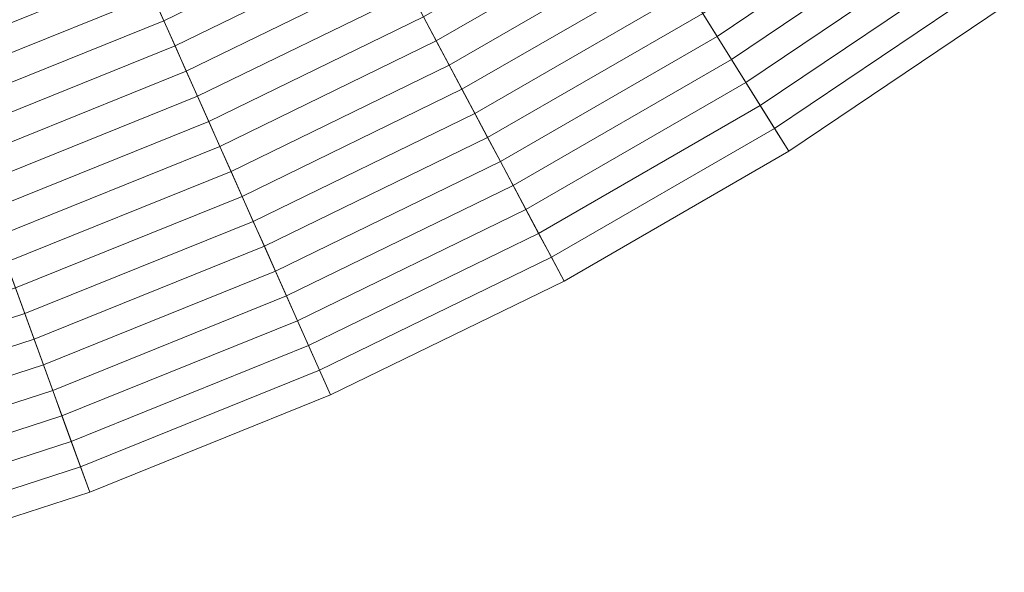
# Model space of a CAD drawing. Header units: centimetres. Extents: x -3.01 to 4.18, y -5.46 to 1.74.
# Tile 245 of 256: x 1.75 to 2.7, y -5.32 to -4.78. Entities that reach past the tile are written whole.
import ezdxf

# ---------------------------------------------------------------- set-up
doc = ezdxf.new("R2010")
doc.units = ezdxf.units.CM
doc.header["$LTSCALE"] = 2.54
doc.layers.add('Lucido design-1', color=7, linetype='Continuous')

# ---------------------------------------------------------------- blocks, each defined once
blk = doc.blocks.new('Gruppo-1')
at = {"color": 142, "linetype": 'Continuous', "lineweight": 9}
for points in [[(1.57828, -5.31968, 37.29766), (1.81716, -5.24206, 37.29766), (0.5871, -1.86249, 37.29766), (0.58696, -1.86254, 37.29766)], [(1.81716, -5.24206, 37.29766), (2.05005, -5.14797, 37.29766), (0.58724, -1.86244, 37.29766), (0.5871, -1.86249, 37.29766)], [(2.05005, -5.14797, 37.29766), (2.27581, -5.03786, 37.29766), (0.58738, -1.86237, 37.29766), (0.58724, -1.86244, 37.29766)], [(2.27581, -5.03786, 37.29766), (2.49334, -4.91227, 37.29766), (0.58751, -1.86229, 37.29766), (0.58738, -1.86237, 37.29766)], [(2.49334, -4.91227, 37.29766), (2.70158, -4.77181, 37.29766), (0.58763, -1.86221, 37.29766), (0.58751, -1.86229, 37.29766)], [(2.40994, -4.77879, 37.59791), (2.60907, -4.64448, 37.59791), (2.62455, -4.66579, 37.58536), (2.42389, -4.80113, 37.58536)], [(1.87794, -4.7614, 37.71837), (2.07716, -4.66424, 37.71837), (2.08972, -4.68787, 37.70674), (1.88883, -4.78585, 37.70674)], [(2.13978, -4.78203, 37.65929), (2.3398, -4.66655, 37.65929), (2.35387, -4.68907, 37.6472), (2.15225, -4.80547, 37.6472)], [(2.42389, -4.80113, 37.58536), (2.62455, -4.66579, 37.58536), (2.64001, -4.68706, 37.57271), (2.43783, -4.82343, 37.57271)], [(1.6449, -4.76877, 37.7527), (1.84519, -4.68784, 37.7527), (1.85613, -4.7124, 37.74135), (1.65409, -4.79403, 37.74135)], [(1.88883, -4.78585, 37.70674), (2.08972, -4.68787, 37.70674), (2.10227, -4.71146, 37.69502), (1.8997, -4.81026, 37.69502)], [(2.15225, -4.80547, 37.6472), (2.35387, -4.68907, 37.6472), (2.36792, -4.71155, 37.63501), (2.1647, -4.82888, 37.63501)], [(2.43783, -4.82343, 37.57271), (2.64001, -4.68706, 37.57271), (2.65544, -4.7083, 37.55998), (2.45174, -4.8457, 37.55998)], [(1.65409, -4.79403, 37.74135), (1.85613, -4.7124, 37.74135), (1.86704, -4.73692, 37.72991), (1.66327, -4.81925, 37.72991)], [(1.8997, -4.81026, 37.69502), (2.10227, -4.71146, 37.69502), (2.11479, -4.73502, 37.6832), (1.91055, -4.83464, 37.6832)], [(2.1647, -4.82888, 37.63501), (2.36792, -4.71155, 37.63501), (2.38195, -4.734, 37.62274), (2.17713, -4.85226, 37.62274)], [(2.45174, -4.8457, 37.55998), (2.65544, -4.7083, 37.55998), (2.67084, -4.72951, 37.54715), (2.46563, -4.86792, 37.54715)], [(2.46563, -4.86792, 37.54715), (2.67084, -4.72951, 37.54715), (2.68622, -4.75067, 37.53424), (2.4795, -4.89011, 37.53424)], [(1.66327, -4.81925, 37.72991), (1.86704, -4.73692, 37.72991), (1.87794, -4.7614, 37.71837), (1.67244, -4.84443, 37.71837)], [(1.91055, -4.83464, 37.6832), (2.11479, -4.73502, 37.6832), (2.1273, -4.75854, 37.67129), (1.92138, -4.85897, 37.67129)], [(2.17713, -4.85226, 37.62274), (2.38195, -4.734, 37.62274), (2.39595, -4.75641, 37.61037), (2.18953, -4.87559, 37.61037)], [(2.4795, -4.89011, 37.53424), (2.68622, -4.75067, 37.53424), (2.70158, -4.77181, 37.52124), (2.49334, -4.91227, 37.52124)], [(1.92138, -4.85897, 37.67129), (2.1273, -4.75854, 37.67129), (2.13978, -4.78203, 37.65929), (1.9322, -4.88327, 37.65929)], [(2.18953, -4.87559, 37.61037), (2.39595, -4.75641, 37.61037), (2.40994, -4.77879, 37.59791), (2.20192, -4.89889, 37.59791)], [(1.67244, -4.84443, 37.71837), (1.87794, -4.7614, 37.71837), (1.88883, -4.78585, 37.70674), (1.68159, -4.86958, 37.70674)], [(2.20192, -4.89889, 37.59791), (2.40994, -4.77879, 37.59791), (2.42389, -4.80113, 37.58536), (2.21429, -4.92215, 37.58536)], [(2.49334, -4.91227, 37.52124), (2.70158, -4.77181, 37.52124), (2.70158, -4.77181, 37.29766), (2.49334, -4.91227, 37.29766)], [(1.68159, -4.86958, 37.70674), (1.88883, -4.78585, 37.70674), (1.8997, -4.81026, 37.69502), (1.69073, -4.89469, 37.69502)], [(1.9322, -4.88327, 37.65929), (2.13978, -4.78203, 37.65929), (2.15225, -4.80547, 37.6472), (1.943, -4.90753, 37.6472)], [(1.943, -4.90753, 37.6472), (2.15225, -4.80547, 37.6472), (2.1647, -4.82888, 37.63501), (1.95379, -4.93175, 37.63501)], [(2.21429, -4.92215, 37.58536), (2.42389, -4.80113, 37.58536), (2.43783, -4.82343, 37.57271), (2.22663, -4.94537, 37.57271)], [(1.69073, -4.89469, 37.69502), (1.8997, -4.81026, 37.69502), (1.91055, -4.83464, 37.6832), (1.69986, -4.91976, 37.6832)], [(2.22663, -4.94537, 37.57271), (2.43783, -4.82343, 37.57271), (2.45174, -4.8457, 37.55998), (2.23896, -4.96855, 37.55998)], [(1.69986, -4.91976, 37.6832), (1.91055, -4.83464, 37.6832), (1.92138, -4.85897, 37.67129), (1.70897, -4.94479, 37.67129)], [(1.95379, -4.93175, 37.63501), (2.1647, -4.82888, 37.63501), (2.17713, -4.85226, 37.62274), (1.96455, -4.95593, 37.62274)], [(2.23896, -4.96855, 37.55998), (2.45174, -4.8457, 37.55998), (2.46563, -4.86792, 37.54715), (2.25126, -4.99169, 37.54715)], [(1.96455, -4.95593, 37.62274), (2.17713, -4.85226, 37.62274), (2.18953, -4.87559, 37.61037), (1.9753, -4.98008, 37.61037)], [(1.70897, -4.94479, 37.67129), (1.92138, -4.85897, 37.67129), (1.9322, -4.88327, 37.65929), (1.71806, -4.96979, 37.65929)], [(2.25126, -4.99169, 37.54715), (2.46563, -4.86792, 37.54715), (2.4795, -4.89011, 37.53424), (2.26355, -5.01479, 37.53424)], [(1.71806, -4.96979, 37.65929), (1.9322, -4.88327, 37.65929), (1.943, -4.90753, 37.6472), (1.72715, -4.99474, 37.6472)], [(1.9753, -4.98008, 37.61037), (2.18953, -4.87559, 37.61037), (2.20192, -4.89889, 37.59791), (1.98604, -5.00418, 37.59791)], [(2.26355, -5.01479, 37.53424), (2.4795, -4.89011, 37.53424), (2.49334, -4.91227, 37.52124), (2.27581, -5.03786, 37.52124)], [(1.98604, -5.00418, 37.59791), (2.20192, -4.89889, 37.59791), (2.21429, -4.92215, 37.58536), (1.99675, -5.02825, 37.58536)], [(1.72715, -4.99474, 37.6472), (1.943, -4.90753, 37.6472), (1.95379, -4.93175, 37.63501), (1.73621, -5.01966, 37.63501)], [(2.27581, -5.03786, 37.52124), (2.49334, -4.91227, 37.52124), (2.49334, -4.91227, 37.29766), (2.27581, -5.03786, 37.29766)], [(1.99675, -5.02825, 37.58536), (2.21429, -4.92215, 37.58536), (2.22663, -4.94537, 37.57271), (2.00745, -5.05227, 37.57271)], [(1.73621, -5.01966, 37.63501), (1.95379, -4.93175, 37.63501), (1.96455, -4.95593, 37.62274), (1.74527, -5.04453, 37.62274)], [(2.00745, -5.05227, 37.57271), (2.22663, -4.94537, 37.57271), (2.23896, -4.96855, 37.55998), (2.01812, -5.07625, 37.55998)], [(1.74527, -5.04453, 37.62274), (1.96455, -4.95593, 37.62274), (1.9753, -4.98008, 37.61037), (1.75431, -5.06937, 37.61037)], [(2.01812, -5.07625, 37.55998), (2.23896, -4.96855, 37.55998), (2.25126, -4.99169, 37.54715), (2.02879, -5.1002, 37.54715)], [(1.75431, -5.06937, 37.61037), (1.9753, -4.98008, 37.61037), (1.98604, -5.00418, 37.59791), (1.76333, -5.09416, 37.59791)], [(2.02879, -5.1002, 37.54715), (2.25126, -4.99169, 37.54715), (2.26355, -5.01479, 37.53424), (2.03943, -5.1241, 37.53424)], [(1.76333, -5.09416, 37.59791), (1.98604, -5.00418, 37.59791), (1.99675, -5.02825, 37.58536), (1.77234, -5.11891, 37.58536)], [(2.03943, -5.1241, 37.53424), (2.26355, -5.01479, 37.53424), (2.27581, -5.03786, 37.52124), (2.05005, -5.14797, 37.52124)], [(1.77234, -5.11891, 37.58536), (1.99675, -5.02825, 37.58536), (2.00745, -5.05227, 37.57271), (1.78134, -5.14363, 37.57271)], [(1.52034, -5.11762, 37.62274), (1.74527, -5.04453, 37.62274), (1.75431, -5.06937, 37.61037), (1.52762, -5.14302, 37.61037)], [(2.05005, -5.14797, 37.52124), (2.27581, -5.03786, 37.52124), (2.27581, -5.03786, 37.29766), (2.05005, -5.14797, 37.29766)], [(1.78134, -5.14363, 37.57271), (2.00745, -5.05227, 37.57271), (2.01812, -5.07625, 37.55998), (1.79031, -5.1683, 37.55998)], [(1.52762, -5.14302, 37.61037), (1.75431, -5.06937, 37.61037), (1.76333, -5.09416, 37.59791), (1.53489, -5.16838, 37.59791)], [(1.79031, -5.1683, 37.55998), (2.01812, -5.07625, 37.55998), (2.02879, -5.1002, 37.54715), (1.79928, -5.19293, 37.54715)], [(1.53489, -5.16838, 37.59791), (1.76333, -5.09416, 37.59791), (1.77234, -5.11891, 37.58536), (1.54215, -5.19371, 37.58536)], [(1.79928, -5.19293, 37.54715), (2.02879, -5.1002, 37.54715), (2.03943, -5.1241, 37.53424), (1.80823, -5.21751, 37.53424)], [(1.54215, -5.19371, 37.58536), (1.77234, -5.11891, 37.58536), (1.78134, -5.14363, 37.57271), (1.5494, -5.21899, 37.57271)], [(1.80823, -5.21751, 37.53424), (2.03943, -5.1241, 37.53424), (2.05005, -5.14797, 37.52124), (1.81716, -5.24206, 37.52124)], [(1.5494, -5.21899, 37.57271), (1.78134, -5.14363, 37.57271), (1.79031, -5.1683, 37.55998), (1.55664, -5.24422, 37.55998)], [(1.81716, -5.24206, 37.52124), (2.05005, -5.14797, 37.52124), (2.05005, -5.14797, 37.29766), (1.81716, -5.24206, 37.29766)], [(1.55664, -5.24422, 37.55998), (1.79031, -5.1683, 37.55998), (1.79928, -5.19293, 37.54715), (1.56386, -5.26942, 37.54715)], [(1.56386, -5.26942, 37.54715), (1.79928, -5.19293, 37.54715), (1.80823, -5.21751, 37.53424), (1.57108, -5.29457, 37.53424)], [(1.57108, -5.29457, 37.53424), (1.80823, -5.21751, 37.53424), (1.81716, -5.24206, 37.52124), (1.57828, -5.31968, 37.52124)], [(1.57828, -5.31968, 37.52124), (1.81716, -5.24206, 37.52124), (1.81716, -5.24206, 37.29766), (1.57828, -5.31968, 37.29766)]]:
    blk.add_3dface(points, dxfattribs=at)

msp = doc.modelspace()

# ---------------------------------------------------------------- block references
at = {"layer": 'Lucido design-1', "color": 7}
msp.add_blockref('Gruppo-1', (0, 0), dxfattribs=at)

doc.saveas('drawing.dxf')
